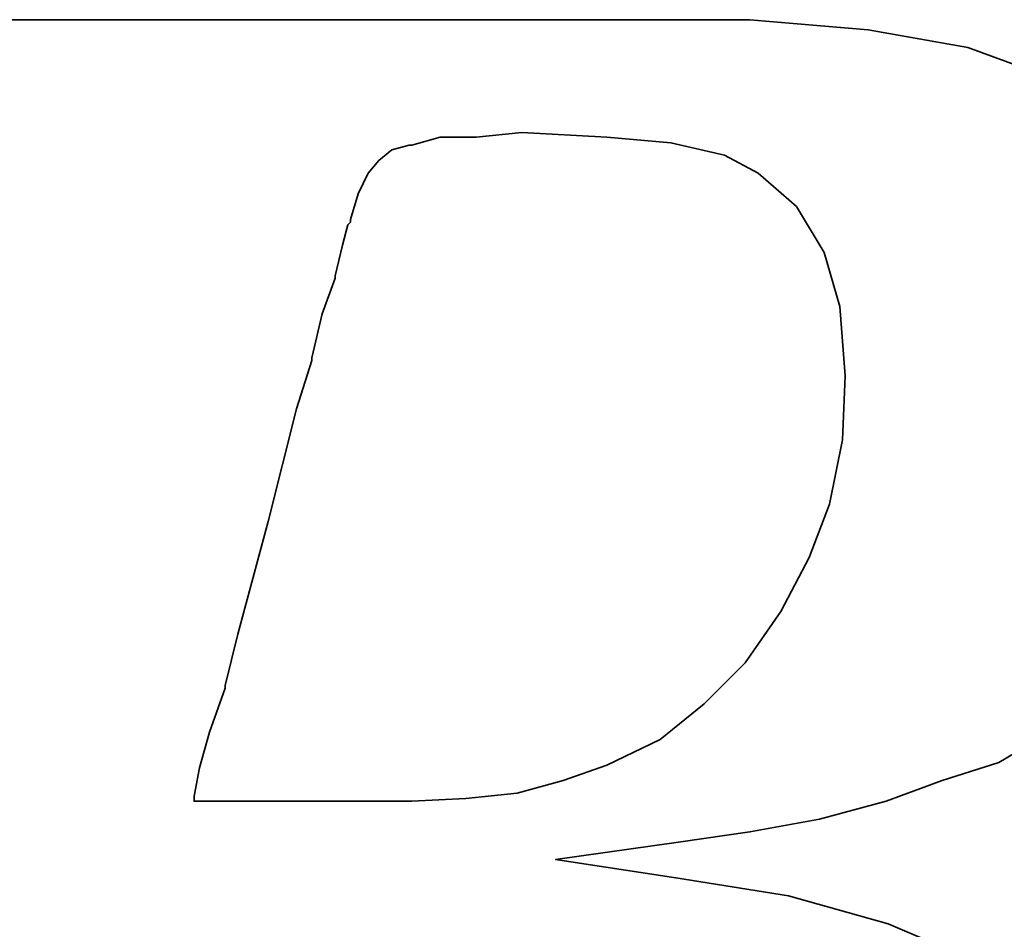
# Model space of a CAD drawing. Header units: inches. Extents: x 14 to 257, y 35 to 186.
# Tile 27 of 44: x 212.37 to 213.68, y 112.39 to 113.59. Entities that reach past the tile are written whole.
import ezdxf

# ---------------------------------------------------------------- set-up
doc = ezdxf.new("R2010")
doc.units = ezdxf.units.IN
doc.header["$LTSCALE"] = 0.25
doc.layers.add('DIM', color=4, linetype='Continuous')
doc.layers.add('layer 1', color=7, linetype='Continuous')

# ---------------------------------------------------------------- blocks, each defined once
blk = doc.blocks.new('TBI MOTION logo(完整正式版)')
at = {"layer": 'layer 1', "color": 22, "lineweight": 35}
for points, knots in [([(-64.65375, -6.86375), (-64.65375, -6.86375), (-64.84375, -7.29625), (-64.84375, -7.29625), (-64.84375, -7.29625), (-64.84375, -7.29625), (-64.86875, -7.34375), (-64.86875, -7.34375), (-64.86875, -7.34375), (-64.86875, -7.34375), (-64.86875, -7.36875), (-64.86875, -7.36875), (-64.86875, -7.36875), (-64.86875, -7.36875), (-65.15375, -7.65375), (-65.15375, -7.65375), (-65.15375, -7.65375), (-65.15375, -7.65375), (-65.17875, -7.65375), (-65.17875, -7.65375), (-65.17875, -7.65375), (-65.17875, -7.65375), (-65.20375, -7.67875), (-65.20375, -7.67875), (-65.20375, -7.67875), (-65.20375, -7.67875), (-65.58875, -7.87125), (-65.58875, -7.87125), (-65.58875, -7.87125), (-65.58875, -7.87125), (-65.63375, -7.87125), (-65.63375, -7.87125), (-65.63375, -7.87125), (-65.63375, -7.87125), (-65.65875, -7.89375), (-65.65875, -7.89375), (-65.65875, -7.89375), (-65.65875, -7.89375), (-66.09375, -7.94375), (-66.09375, -7.94375), (-66.09375, -7.94375), (-66.09375, -7.94375), (-66.11375, -7.94375), (-66.11375, -7.94375), (-66.11375, -7.94375), (-66.11375, -7.94375), (-66.16375, -7.94375), (-66.16375, -7.94375), (-66.16375, -7.94375), (-66.16375, -7.94375), (-66.30875, -7.94375), (-66.30875, -7.94375), (-66.30875, -7.94375), (-66.30875, -7.94375), (-66.69375, -7.94375), (-66.69375, -7.94375), (-66.69375, -7.94375), (-66.69375, -7.94375), (-67.07375, -7.94375), (-67.07375, -7.94375), (-67.07375, -7.94375), (-67.07375, -7.94375), (-67.12375, -7.94375), (-67.12375, -7.94375), (-67.12375, -7.94375), (-67.12375, -7.94375), (-67.12375, -7.96625), (-67.12375, -7.96625), (-67.12375, -7.96625), (-67.12375, -7.96625), (-67.14875, -7.99125), (-67.14875, -7.99125), (-67.14875, -7.99125), (-67.14875, -7.99125), (-67.24375, -8.34875), (-67.24375, -8.34875), (-67.24375, -8.34875), (-67.24375, -8.34875), (-67.31375, -8.68625), (-67.31375, -8.68625), (-67.31375, -8.68625), (-67.31375, -8.68625), (-67.26875, -8.68625), (-67.26875, -8.68625), (-67.26875, -8.68625), (-67.26875, -8.68625), (-67.07375, -8.68625), (-67.07375, -8.68625), (-67.07375, -8.68625), (-67.07375, -8.68625), (-66.54875, -8.68625), (-66.54875, -8.68625), (-66.54875, -8.68625), (-66.54875, -8.68625), (-65.82625, -8.68625), (-65.82625, -8.68625), (-65.82625, -8.68625), (-65.82625, -8.68625), (-65.01375, -8.68625), (-65.01375, -8.68625), (-65.01375, -8.68625), (-65.01375, -8.68625), (-64.05375, -8.68625), (-64.05375, -8.68625), (-64.05375, -8.68625), (-64.05375, -8.68625), (-62.08375, -8.68625), (-62.08375, -8.68625), (-62.08375, -8.68625), (-62.08375, -8.68625), (-60.06875, -8.68625), (-60.06875, -8.68625), (-60.06875, -8.68625), (-60.06875, -8.68625), (-59.10875, -8.68625), (-59.10875, -8.68625), (-59.10875, -8.68625), (-59.10875, -8.68625), (-58.29375, -8.68625), (-58.29375, -8.68625), (-58.29375, -8.68625), (-58.29375, -8.68625), (-57.57375, -8.68625), (-57.57375, -8.68625), (-57.57375, -8.68625), (-57.57375, -8.68625), (-57.04875, -8.68625), (-57.04875, -8.68625), (-57.04875, -8.68625), (-57.04875, -8.68625), (-56.85375, -8.68625), (-56.85375, -8.68625), (-56.85375, -8.68625), (-56.85375, -8.68625), (-56.70875, -8.68625), (-56.70875, -8.68625), (-56.70875, -8.68625), (-56.70875, -8.68625), (-56.61375, -8.68625), (-56.61375, -8.68625), (-56.61375, -8.68625), (-56.61375, -8.68625), (-56.56875, -8.68625), (-56.56875, -8.68625), (-56.56875, -8.68625), (-56.56875, -8.68625), (-55.65375, -8.63875), (-55.65375, -8.63875), (-55.65375, -8.63875), (-55.65375, -8.63875), (-54.76875, -8.51875), (-54.76875, -8.51875), (-54.76875, -8.51875), (-54.76875, -8.51875), (-53.90375, -8.30375), (-53.90375, -8.30375), (-53.90375, -8.30375), (-53.90375, -8.30375), (-53.08875, -8.03875), (-53.08875, -8.03875), (-53.08875, -8.03875), (-53.08875, -8.03875), (-52.34375, -7.65375), (-52.34375, -7.65375), (-52.34375, -7.65375), (-52.34375, -7.65375), (-51.69875, -7.29625), (-51.69875, -7.29625), (-51.69875, -7.29625), (-51.69875, -7.29625), (-51.21875, -6.91125), (-51.21875, -6.91125), (-51.21875, -6.91125), (-51.21875, -6.91125), (-50.83375, -6.50375), (-50.83375, -6.50375), (-50.83375, -6.50375), (-50.83375, -6.50375), (-50.44875, -5.94875), (-50.44875, -5.94875), (-50.44875, -5.94875), (-50.44875, -5.94875), (-50.13875, -5.30375), (-50.13875, -5.30375), (-50.13875, -5.30375), (-50.13875, -5.30375), (-49.99375, -4.65375), (-49.99375, -4.65375), (-49.99375, -4.65375), (-49.99375, -4.65375), (-49.92375, -3.98375), (-49.92375, -3.98375), (-49.92375, -3.98375), (-49.92375, -3.98375), (-49.99375, -3.19374), (-49.99375, -3.19374), (-49.99375, -3.19374), (-49.99375, -3.19374), (-50.23374, -2.44874), (-50.23374, -2.44874), (-50.23374, -2.44874), (-50.23374, -2.44874), (-50.59375, -1.87374), (-50.59375, -1.87374), (-50.59375, -1.87374), (-50.59375, -1.87374), (-51.09875, -1.31874), (-51.09875, -1.31874), (-51.09875, -1.31874), (-51.09875, -1.31874), (-51.74375, -0.81875), (-51.74375, -0.81875), (-51.74375, -0.81875), (-51.74375, -0.81875), (-52.53875, -0.48125), (-52.53875, -0.48125), (-52.53875, -0.48125), (-52.53875, -0.48125), (-53.47375, -0.21875), (-53.47375, -0.21875), (-53.47375, -0.21875), (-53.47375, -0.21875), (-54.52875, -0.04874), (-54.52875, -0.04874), (-54.52875, -0.04874), (-54.52875, -0.04874), (-55.65375, 0.12125), (-55.65375, 0.12125), (-55.65375, 0.12125), (-55.65375, 0.12125), (-54.50375, 0.28624), (-54.50375, 0.28624), (-54.50375, 0.28624), (-54.50375, 0.28624), (-53.83375, 0.38124), (-53.83375, 0.38124), (-53.83375, 0.38124), (-53.83375, 0.38124), (-53.18375, 0.50125), (-53.18375, 0.50125), (-53.18375, 0.50125), (-53.18375, 0.50125), (-52.55875, 0.66874), (-52.55875, 0.66874), (-52.55875, 0.66874), (-52.55875, 0.66874), (-52.03375, 0.86124), (-52.03375, 0.86124), (-52.03375, 0.86124), (-52.03375, 0.86124), (-51.50374, 1.03124), (-51.50374, 1.03124), (-51.50374, 1.03124), (-51.50374, 1.03124), (-51.09875, 1.27125), (-51.09875, 1.27125), (-51.09875, 1.27125), (-51.09875, 1.27125), (-50.71375, 1.48624), (-50.71375, 1.48624), (-50.71375, 1.48624), (-50.71375, 1.48624), (-50.37625, 1.77625), (-50.37625, 1.77625), (-50.37625, 1.77625), (-50.37625, 1.77625), (-49.82375, 2.37625), (-49.82375, 2.37625), (-49.82375, 2.37625), (-49.82375, 2.37625), (-49.41875, 2.99625), (-49.41875, 2.99625), (-49.41875, 2.99625), (-49.41875, 2.99625), (-49.22375, 3.76625), (-49.22375, 3.76625), (-49.22375, 3.76625), (-49.22375, 3.76625), (-49.15375, 4.50874), (-49.15375, 4.50874), (-49.15375, 4.50874), (-49.15375, 4.50874), (-49.20375, 5.25125), (-49.20375, 5.25125), (-49.20375, 5.25125), (-49.20375, 5.25125), (-49.41875, 5.92625), (-49.41875, 5.92625), (-49.41875, 5.92625), (-49.41875, 5.92625), (-49.77875, 6.47625), (-49.77875, 6.47625), (-49.77875, 6.47625), (-49.77875, 6.47625), (-50.33125, 7.02624), (-50.33125, 7.02624), (-50.33125, 7.02624), (-50.33125, 7.02624), (-51.00125, 7.43625), (-51.00125, 7.43625), (-51.00125, 7.43625), (-51.00125, 7.43625), (-51.79375, 7.72625), (-51.79375, 7.72625), (-51.79375, 7.72625), (-51.79375, 7.72625), (-52.72875, 7.89124), (-52.72875, 7.89124), (-52.72875, 7.89124), (-52.72875, 7.89124), (-53.83375, 7.98625), (-53.83375, 7.98625), (-53.83375, 7.98625), (-53.83375, 7.98625), (-53.92875, 7.98625), (-53.92875, 7.98625), (-53.92875, 7.98625), (-53.92875, 7.98625), (-54.26375, 7.98625), (-54.26375, 7.98625), (-54.26375, 7.98625), (-54.26375, 7.98625), (-54.74375, 7.98625), (-54.74375, 7.98625), (-54.74375, 7.98625), (-54.74375, 7.98625), (-55.36875, 7.98625), (-55.36875, 7.98625), (-55.36875, 7.98625), (-55.36875, 7.98625), (-56.13375, 7.98625), (-56.13375, 7.98625), (-56.13375, 7.98625), (-56.13375, 7.98625), (-56.94875, 7.98625), (-56.94875, 7.98625), (-56.94875, 7.98625), (-56.94875, 7.98625), (-58.77625, 7.98625), (-58.77625, 7.98625), (-58.77625, 7.98625), (-58.77625, 7.98625), (-60.59875, 7.98625), (-60.59875, 7.98625), (-60.59875, 7.98625), (-60.59875, 7.98625), (-61.41375, 7.98625), (-61.41375, 7.98625), (-61.41375, 7.98625), (-61.41375, 7.98625), (-62.17875, 7.98625), (-62.17875, 7.98625), (-62.17875, 7.98625), (-62.17875, 7.98625), (-62.80375, 7.98625), (-62.80375, 7.98625), (-62.80375, 7.98625), (-62.80375, 7.98625), (-63.30625, 7.98625), (-63.30625, 7.98625), (-63.30625, 7.98625), (-63.30625, 7.98625), (-63.57375, 7.98625), (-63.57375, 7.98625), (-63.57375, 7.98625), (-63.57375, 7.98625), (-63.57375, 7.96375), (-63.57375, 7.96375), (-63.57375, 7.96375), (-63.57375, 7.96375), (-63.59875, 7.94125), (-63.59875, 7.94125), (-63.59875, 7.94125), (-63.59875, 7.94125), (-63.69375, 7.55625), (-63.69375, 7.55625), (-63.69375, 7.55625), (-63.69375, 7.55625), (-63.76375, 7.24624), (-63.76375, 7.24624), (-63.76375, 7.24624), (-63.76375, 7.24624), (-63.23875, 7.24624), (-63.23875, 7.24624), (-63.23875, 7.24624), (-63.23875, 7.24624), (-62.75875, 7.24624), (-62.75875, 7.24624), (-62.75875, 7.24624), (-62.75875, 7.24624), (-62.61125, 7.24624), (-62.61125, 7.24624), (-62.61125, 7.24624), (-62.61125, 7.24624), (-62.56625, 7.24624), (-62.56625, 7.24624), (-62.56625, 7.24624), (-62.56625, 7.24624), (-62.22875, 7.24624), (-62.22875, 7.24624), (-62.22875, 7.24624), (-62.22875, 7.24624), (-62.20375, 7.24624), (-62.20375, 7.24624), (-62.20375, 7.24624), (-62.20375, 7.24624), (-62.17875, 7.21875), (-62.17875, 7.21875), (-62.17875, 7.21875), (-62.17875, 7.21875), (-61.96375, 7.17125), (-61.96375, 7.17125), (-61.96375, 7.17125), (-61.96375, 7.17125), (-61.72375, 7.12624), (-61.72375, 7.12624), (-61.72375, 7.12624), (-61.72375, 7.12624), (-61.70375, 7.12624), (-61.70375, 7.12624), (-61.70375, 7.12624), (-61.70375, 7.12624), (-61.55875, 7.07624), (-61.55875, 7.07624), (-61.55875, 7.07624), (-61.55875, 7.07624), (-61.50875, 7.07624), (-61.50875, 7.07624), (-61.50875, 7.07624), (-61.50875, 7.07624), (-61.48375, 7.02624), (-61.48375, 7.02624), (-61.48375, 7.02624), (-61.48375, 7.02624), (-61.31875, 6.83375), (-61.31875, 6.83375), (-61.31875, 6.83375), (-61.31875, 6.83375), (-61.29375, 6.81125), (-61.29375, 6.81125), (-61.29375, 6.81125), (-61.29375, 6.81125), (-61.29375, 6.78625), (-61.29375, 6.78625), (-61.29375, 6.78625), (-61.29375, 6.78625), (-61.19875, 6.50124), (-61.19875, 6.50124), (-61.19875, 6.50124), (-61.19875, 6.50124), (-61.17375, 6.45124), (-61.17375, 6.45124), (-61.17375, 6.45124), (-61.17375, 6.45124), (-61.19875, 6.40625), (-61.19875, 6.40625), (-61.19875, 6.40625), (-61.19875, 6.40625), (-61.26875, 5.99624), (-61.26875, 5.99624), (-61.26875, 5.99624), (-61.26875, 5.99624), (-61.26875, 5.85125), (-61.26875, 5.85125), (-61.26875, 5.85125), (-61.26875, 5.85125), (-61.26875, 5.82625), (-61.26875, 5.82625), (-61.26875, 5.82625), (-61.26875, 5.82625), (-61.29375, 5.80625), (-61.29375, 5.80625), (-61.29375, 5.80625), (-61.29375, 5.80625), (-61.34125, 5.66125), (-61.34125, 5.66125), (-61.34125, 5.66125), (-61.34125, 5.66125), (-61.41375, 5.44625), (-61.41375, 5.44625), (-61.41375, 5.44625), (-61.41375, 5.44625), (-61.48375, 5.15625), (-61.48375, 5.15625), (-61.48375, 5.15625), (-61.48375, 5.15625), (-61.58375, 4.82124), (-61.58375, 4.82124), (-61.58375, 4.82124), (-61.58375, 4.82124), (-61.79875, 4.00375), (-61.79875, 4.00375), (-61.79875, 4.00375), (-61.79875, 4.00375), (-62.05875, 2.99625), (-62.05875, 2.99625), (-62.05875, 2.99625), (-62.05875, 2.99625), (-62.34875, 1.91625), (-62.34875, 1.91625), (-62.34875, 1.91625), (-62.34875, 1.91625), (-62.97375, -0.41124), (-62.97375, -0.41124), (-62.97375, -0.41124), (-62.97375, -0.41124), (-63.59875, -2.75875), (-63.59875, -2.75875), (-63.59875, -2.75875), (-63.59875, -2.75875), (-63.88375, -3.86374), (-63.88375, -3.86374), (-63.88375, -3.86374), (-63.88375, -3.86374), (-64.14875, -4.82374), (-64.14875, -4.82374), (-64.14875, -4.82374), (-64.14875, -4.82374), (-64.36375, -5.64125), (-64.36375, -5.64125), (-64.36375, -5.64125), (-64.36375, -5.64125), (-64.43625, -5.97625), (-64.43625, -5.97625), (-64.43625, -5.97625), (-64.43625, -5.97625), (-64.50875, -6.28625), (-64.50875, -6.28625), (-64.50875, -6.28625), (-64.50875, -6.28625), (-64.50875, -6.30875), (-64.50875, -6.30875), (-64.50875, -6.30875), (-64.50875, -6.30875), (-64.57875, -6.50375), (-64.57875, -6.50375), (-64.57875, -6.50375), (-64.57875, -6.50375), (-64.62875, -6.69625), (-64.62875, -6.69625), (-64.62875, -6.69625), (-64.62875, -6.69625), (-64.62875, -6.76875), (-64.62875, -6.76875), (-64.62875, -6.76875), (-64.62875, -6.76875), (-64.62875, -6.81375), (-64.62875, -6.81375), (-64.62875, -6.81375), (-64.62875, -6.81375), (-64.62875, -6.83875), (-64.62875, -6.83875), (-64.62875, -6.83875), (-64.62875, -6.83875), (-64.65375, -6.86375), (-64.65375, -6.86375)], [0, 0, 0, 0, 0.0071942, 0.0071942, 0.0071942, 0.0071942, 0.0143885, 0.0143885, 0.0143885, 0.0143885, 0.0215827, 0.0215827, 0.0215827, 0.0215827, 0.028777, 0.028777, 0.028777, 0.028777, 0.0359712, 0.0359712, 0.0359712, 0.0359712, 0.0431655, 0.0431655, 0.0431655, 0.0431655, 0.0503597, 0.0503597, 0.0503597, 0.0503597, 0.057554, 0.057554, 0.057554, 0.057554, 0.0647482, 0.0647482, 0.0647482, 0.0647482, 0.0719424, 0.0719424, 0.0719424, 0.0719424, 0.0791367, 0.0791367, 0.0791367, 0.0791367, 0.0863309, 0.0863309, 0.0863309, 0.0863309, 0.0935252, 0.0935252, 0.0935252, 0.0935252, 0.1007194, 0.1007194, 0.1007194, 0.1007194, 0.1079137, 0.1079137, 0.1079137, 0.1079137, 0.1151079, 0.1151079, 0.1151079, 0.1151079, 0.1223022, 0.1223022, 0.1223022, 0.1223022, 0.1294964, 0.1294964, 0.1294964, 0.1294964, 0.1366906, 0.1366906, 0.1366906, 0.1366906, 0.1438849, 0.1438849, 0.1438849, 0.1438849, 0.1510791, 0.1510791, 0.1510791, 0.1510791, 0.1582734, 0.1582734, 0.1582734, 0.1582734, 0.1654676, 0.1654676, 0.1654676, 0.1654676, 0.1726619, 0.1726619, 0.1726619, 0.1726619, 0.1798561, 0.1798561, 0.1798561, 0.1798561, 0.1870504, 0.1870504, 0.1870504, 0.1870504, 0.1942446, 0.1942446, 0.1942446, 0.1942446, 0.2014388, 0.2014388, 0.2014388, 0.2014388, 0.2086331, 0.2086331, 0.2086331, 0.2086331, 0.2158273, 0.2158273, 0.2158273, 0.2158273, 0.2230216, 0.2230216, 0.2230216, 0.2230216, 0.2302158, 0.2302158, 0.2302158, 0.2302158, 0.2374101, 0.2374101, 0.2374101, 0.2374101, 0.2446043, 0.2446043, 0.2446043, 0.2446043, 0.2517986, 0.2517986, 0.2517986, 0.2517986, 0.2589928, 0.2589928, 0.2589928, 0.2589928, 0.2661871, 0.2661871, 0.2661871, 0.2661871, 0.2733813, 0.2733813, 0.2733813, 0.2733813, 0.2805755, 0.2805755, 0.2805755, 0.2805755, 0.2877698, 0.2877698, 0.2877698, 0.2877698, 0.294964, 0.294964, 0.294964, 0.294964, 0.3021583, 0.3021583, 0.3021583, 0.3021583, 0.3093525, 0.3093525, 0.3093525, 0.3093525, 0.3165468, 0.3165468, 0.3165468, 0.3165468, 0.323741, 0.323741, 0.323741, 0.323741, 0.3309353, 0.3309353, 0.3309353, 0.3309353, 0.3381295, 0.3381295, 0.3381295, 0.3381295, 0.3453237, 0.3453237, 0.3453237, 0.3453237, 0.352518, 0.352518, 0.352518, 0.352518, 0.3597122, 0.3597122, 0.3597122, 0.3597122, 0.3669065, 0.3669065, 0.3669065, 0.3669065, 0.3741007, 0.3741007, 0.3741007, 0.3741007, 0.381295, 0.381295, 0.381295, 0.381295, 0.3884892, 0.3884892, 0.3884892, 0.3884892, 0.3956835, 0.3956835, 0.3956835, 0.3956835, 0.4028777, 0.4028777, 0.4028777, 0.4028777, 0.4100719, 0.4100719, 0.4100719, 0.4100719, 0.4172662, 0.4172662, 0.4172662, 0.4172662, 0.4244604, 0.4244604, 0.4244604, 0.4244604, 0.4316547, 0.4316547, 0.4316547, 0.4316547, 0.4388489, 0.4388489, 0.4388489, 0.4388489, 0.4460432, 0.4460432, 0.4460432, 0.4460432, 0.4532374, 0.4532374, 0.4532374, 0.4532374, 0.4604317, 0.4604317, 0.4604317, 0.4604317, 0.4676259, 0.4676259, 0.4676259, 0.4676259, 0.4748201, 0.4748201, 0.4748201, 0.4748201, 0.4820144, 0.4820144, 0.4820144, 0.4820144, 0.4892086, 0.4892086, 0.4892086, 0.4892086, 0.4964029, 0.4964029, 0.4964029, 0.4964029, 0.5035971, 0.5035971, 0.5035971, 0.5035971, 0.5107914, 0.5107914, 0.5107914, 0.5107914, 0.5179856, 0.5179856, 0.5179856, 0.5179856, 0.5251799, 0.5251799, 0.5251799, 0.5251799, 0.5323741, 0.5323741, 0.5323741, 0.5323741, 0.5395683, 0.5395683, 0.5395683, 0.5395683, 0.5467626, 0.5467626, 0.5467626, 0.5467626, 0.5539568, 0.5539568, 0.5539568, 0.5539568, 0.5611511, 0.5611511, 0.5611511, 0.5611511, 0.5683453, 0.5683453, 0.5683453, 0.5683453, 0.5755396, 0.5755396, 0.5755396, 0.5755396, 0.5827338, 0.5827338, 0.5827338, 0.5827338, 0.5899281, 0.5899281, 0.5899281, 0.5899281, 0.5971223, 0.5971223, 0.5971223, 0.5971223, 0.6043165, 0.6043165, 0.6043165, 0.6043165, 0.6115108, 0.6115108, 0.6115108, 0.6115108, 0.618705, 0.618705, 0.618705, 0.618705, 0.6258993, 0.6258993, 0.6258993, 0.6258993, 0.6330935, 0.6330935, 0.6330935, 0.6330935, 0.6402878, 0.6402878, 0.6402878, 0.6402878, 0.647482, 0.647482, 0.647482, 0.647482, 0.6546763, 0.6546763, 0.6546763, 0.6546763, 0.6618705, 0.6618705, 0.6618705, 0.6618705, 0.6690647, 0.6690647, 0.6690647, 0.6690647, 0.676259, 0.676259, 0.676259, 0.676259, 0.6834532, 0.6834532, 0.6834532, 0.6834532, 0.6906475, 0.6906475, 0.6906475, 0.6906475, 0.6978417, 0.6978417, 0.6978417, 0.6978417, 0.705036, 0.705036, 0.705036, 0.705036, 0.7122302, 0.7122302, 0.7122302, 0.7122302, 0.7194245, 0.7194245, 0.7194245, 0.7194245, 0.7266187, 0.7266187, 0.7266187, 0.7266187, 0.7338129, 0.7338129, 0.7338129, 0.7338129, 0.7410072, 0.7410072, 0.7410072, 0.7410072, 0.7482014, 0.7482014, 0.7482014, 0.7482014, 0.7553957, 0.7553957, 0.7553957, 0.7553957, 0.7625899, 0.7625899, 0.7625899, 0.7625899, 0.7697842, 0.7697842, 0.7697842, 0.7697842, 0.7769784, 0.7769784, 0.7769784, 0.7769784, 0.7841727, 0.7841727, 0.7841727, 0.7841727, 0.7913669, 0.7913669, 0.7913669, 0.7913669, 0.7985612, 0.7985612, 0.7985612, 0.7985612, 0.8057554, 0.8057554, 0.8057554, 0.8057554, 0.8129496, 0.8129496, 0.8129496, 0.8129496, 0.8201439, 0.8201439, 0.8201439, 0.8201439, 0.8273381, 0.8273381, 0.8273381, 0.8273381, 0.8345324, 0.8345324, 0.8345324, 0.8345324, 0.8417266, 0.8417266, 0.8417266, 0.8417266, 0.8489209, 0.8489209, 0.8489209, 0.8489209, 0.8561151, 0.8561151, 0.8561151, 0.8561151, 0.8633094, 0.8633094, 0.8633094, 0.8633094, 0.8705036, 0.8705036, 0.8705036, 0.8705036, 0.8776978, 0.8776978, 0.8776978, 0.8776978, 0.8848921, 0.8848921, 0.8848921, 0.8848921, 0.8920863, 0.8920863, 0.8920863, 0.8920863, 0.8992806, 0.8992806, 0.8992806, 0.8992806, 0.9064748, 0.9064748, 0.9064748, 0.9064748, 0.9136691, 0.9136691, 0.9136691, 0.9136691, 0.9208633, 0.9208633, 0.9208633, 0.9208633, 0.9280576, 0.9280576, 0.9280576, 0.9280576, 0.9352518, 0.9352518, 0.9352518, 0.9352518, 0.942446, 0.942446, 0.942446, 0.942446, 0.9496403, 0.9496403, 0.9496403, 0.9496403, 0.9568345, 0.9568345, 0.9568345, 0.9568345, 0.9640288, 0.9640288, 0.9640288, 0.9640288, 0.971223, 0.971223, 0.971223, 0.971223, 0.9784173, 0.9784173, 0.9784173, 0.9784173, 0.9856115, 0.9856115, 0.9856115, 0.9856115, 0.9928058, 0.9928058, 0.9928058, 0.9928058, 1, 1, 1, 1]), ([(-57.50375, 6.35625), (-57.50375, 6.35625), (-57.57375, 6.11625), (-57.57375, 6.11625), (-57.57375, 6.11625), (-57.57375, 6.11625), (-57.57375, 6.09125), (-57.57375, 6.09125), (-57.57375, 6.09125), (-57.57375, 6.09125), (-57.59875, 6.06625), (-57.59875, 6.06625), (-57.59875, 6.06625), (-57.59875, 6.06625), (-57.64875, 5.87625), (-57.64875, 5.87625), (-57.64875, 5.87625), (-57.64875, 5.87625), (-57.71875, 5.58875), (-57.71875, 5.58875), (-57.71875, 5.58875), (-57.71875, 5.58875), (-57.71875, 5.56625), (-57.71875, 5.56625), (-57.71875, 5.56625), (-57.71875, 5.56625), (-57.83875, 5.23125), (-57.83875, 5.23125), (-57.83875, 5.23125), (-57.83875, 5.23125), (-57.93625, 4.82124), (-57.93625, 4.82124), (-57.93625, 4.82124), (-57.93625, 4.82124), (-57.93625, 4.79624), (-57.93625, 4.79624), (-57.93625, 4.79624), (-57.93625, 4.79624), (-58.07875, 4.34125), (-58.07875, 4.34125), (-58.07875, 4.34125), (-58.07875, 4.34125), (-58.34375, 3.28625), (-58.34375, 3.28625), (-58.34375, 3.28625), (-58.34375, 3.28625), (-58.62875, 2.23124), (-58.62875, 2.23124), (-58.62875, 2.23124), (-58.62875, 2.23124), (-58.74875, 1.75125), (-58.74875, 1.75125), (-58.74875, 1.75125), (-58.74875, 1.75125), (-58.74875, 1.72625), (-58.74875, 1.72625), (-58.74875, 1.72625), (-58.74875, 1.72625), (-58.89375, 1.31625), (-58.89375, 1.31625), (-58.89375, 1.31625), (-58.89375, 1.31625), (-58.98875, 0.98124), (-58.98875, 0.98124), (-58.98875, 0.98124), (-58.98875, 0.98124), (-59.03875, 0.71625), (-59.03875, 0.71625), (-59.03875, 0.71625), (-59.03875, 0.71625), (-59.03875, 0.66874), (-59.03875, 0.66874), (-59.03875, 0.66874), (-59.03875, 0.66874), (-58.91875, 0.66874), (-58.91875, 0.66874), (-58.91875, 0.66874), (-58.91875, 0.66874), (-58.53375, 0.66874), (-58.53375, 0.66874), (-58.53375, 0.66874), (-58.53375, 0.66874), (-58.10375, 0.66874), (-58.10375, 0.66874), (-58.10375, 0.66874), (-58.10375, 0.66874), (-57.66875, 0.66874), (-57.66875, 0.66874), (-57.66875, 0.66874), (-57.66875, 0.66874), (-57.33375, 0.66874), (-57.33375, 0.66874), (-57.33375, 0.66874), (-57.33375, 0.66874), (-57.09375, 0.66874), (-57.09375, 0.66874), (-57.09375, 0.66874), (-57.09375, 0.66874), (-56.99875, 0.66874), (-56.99875, 0.66874), (-56.99875, 0.66874), (-56.99875, 0.66874), (-56.49375, 0.69374), (-56.49375, 0.69374), (-56.49375, 0.69374), (-56.49375, 0.69374), (-56.01375, 0.74374), (-56.01375, 0.74374), (-56.01375, 0.74374), (-56.01375, 0.74374), (-55.58375, 0.86124), (-55.58375, 0.86124), (-55.58375, 0.86124), (-55.58375, 0.86124), (-55.17375, 1.00624), (-55.17375, 1.00624), (-55.17375, 1.00624), (-55.17375, 1.00624), (-54.67375, 1.24625), (-54.67375, 1.24625), (-54.67375, 1.24625), (-54.67375, 1.24625), (-54.26375, 1.58124), (-54.26375, 1.58124), (-54.26375, 1.58124), (-54.26375, 1.58124), (-53.87875, 1.96374), (-53.87875, 1.96374), (-53.87875, 1.96374), (-53.87875, 1.96374), (-53.54375, 2.44625), (-53.54375, 2.44625), (-53.54375, 2.44625), (-53.54375, 2.44625), (-53.27875, 2.95125), (-53.27875, 2.95125), (-53.27875, 2.95125), (-53.27875, 2.95125), (-53.08875, 3.45124), (-53.08875, 3.45124), (-53.08875, 3.45124), (-53.08875, 3.45124), (-52.96875, 4.05124), (-52.96875, 4.05124), (-52.96875, 4.05124), (-52.96875, 4.05124), (-52.94375, 4.65125), (-52.94375, 4.65125), (-52.94375, 4.65125), (-52.94375, 4.65125), (-52.99375, 5.30125), (-52.99375, 5.30125), (-52.99375, 5.30125), (-52.99375, 5.30125), (-53.13875, 5.80625), (-53.13875, 5.80625), (-53.13875, 5.80625), (-53.13875, 5.80625), (-53.39875, 6.23625), (-53.39875, 6.23625), (-53.39875, 6.23625), (-53.39875, 6.23625), (-53.75875, 6.54875), (-53.75875, 6.54875), (-53.75875, 6.54875), (-53.75875, 6.54875), (-54.07375, 6.71625), (-54.07375, 6.71625), (-54.07375, 6.71625), (-54.07375, 6.71625), (-54.57375, 6.83375), (-54.57375, 6.83375), (-54.57375, 6.83375), (-54.57375, 6.83375), (-55.17375, 6.88625), (-55.17375, 6.88625), (-55.17375, 6.88625), (-55.17375, 6.88625), (-55.96875, 6.93125), (-55.96875, 6.93125), (-55.96875, 6.93125), (-55.96875, 6.93125), (-56.39875, 6.88625), (-56.39875, 6.88625), (-56.39875, 6.88625), (-56.39875, 6.88625), (-56.42125, 6.88625), (-56.42125, 6.88625), (-56.42125, 6.88625), (-56.42125, 6.88625), (-56.73375, 6.88625), (-56.73375, 6.88625), (-56.73375, 6.88625), (-56.73375, 6.88625), (-56.99875, 6.81125), (-56.99875, 6.81125), (-56.99875, 6.81125), (-56.99875, 6.81125), (-57.02375, 6.81125), (-57.02375, 6.81125), (-57.02375, 6.81125), (-57.02375, 6.81125), (-57.18875, 6.76625), (-57.18875, 6.76625), (-57.18875, 6.76625), (-57.18875, 6.76625), (-57.30875, 6.66625), (-57.30875, 6.66625), (-57.30875, 6.66625), (-57.30875, 6.66625), (-57.40875, 6.54875), (-57.40875, 6.54875), (-57.40875, 6.54875), (-57.40875, 6.54875), (-57.50375, 6.35625), (-57.50375, 6.35625)], [0, 0, 0, 0, 0.0185185, 0.0185185, 0.0185185, 0.0185185, 0.037037, 0.037037, 0.037037, 0.037037, 0.0555556, 0.0555556, 0.0555556, 0.0555556, 0.0740741, 0.0740741, 0.0740741, 0.0740741, 0.0925926, 0.0925926, 0.0925926, 0.0925926, 0.1111111, 0.1111111, 0.1111111, 0.1111111, 0.1296296, 0.1296296, 0.1296296, 0.1296296, 0.1481481, 0.1481481, 0.1481481, 0.1481481, 0.1666667, 0.1666667, 0.1666667, 0.1666667, 0.1851852, 0.1851852, 0.1851852, 0.1851852, 0.2037037, 0.2037037, 0.2037037, 0.2037037, 0.2222222, 0.2222222, 0.2222222, 0.2222222, 0.2407407, 0.2407407, 0.2407407, 0.2407407, 0.2592593, 0.2592593, 0.2592593, 0.2592593, 0.2777778, 0.2777778, 0.2777778, 0.2777778, 0.2962963, 0.2962963, 0.2962963, 0.2962963, 0.3148148, 0.3148148, 0.3148148, 0.3148148, 0.3333333, 0.3333333, 0.3333333, 0.3333333, 0.3518519, 0.3518519, 0.3518519, 0.3518519, 0.3703704, 0.3703704, 0.3703704, 0.3703704, 0.3888889, 0.3888889, 0.3888889, 0.3888889, 0.4074074, 0.4074074, 0.4074074, 0.4074074, 0.4259259, 0.4259259, 0.4259259, 0.4259259, 0.4444444, 0.4444444, 0.4444444, 0.4444444, 0.462963, 0.462963, 0.462963, 0.462963, 0.4814815, 0.4814815, 0.4814815, 0.4814815, 0.5, 0.5, 0.5, 0.5, 0.5185185, 0.5185185, 0.5185185, 0.5185185, 0.537037, 0.537037, 0.537037, 0.537037, 0.5555556, 0.5555556, 0.5555556, 0.5555556, 0.5740741, 0.5740741, 0.5740741, 0.5740741, 0.5925926, 0.5925926, 0.5925926, 0.5925926, 0.6111111, 0.6111111, 0.6111111, 0.6111111, 0.6296296, 0.6296296, 0.6296296, 0.6296296, 0.6481481, 0.6481481, 0.6481481, 0.6481481, 0.6666667, 0.6666667, 0.6666667, 0.6666667, 0.6851852, 0.6851852, 0.6851852, 0.6851852, 0.7037037, 0.7037037, 0.7037037, 0.7037037, 0.7222222, 0.7222222, 0.7222222, 0.7222222, 0.7407407, 0.7407407, 0.7407407, 0.7407407, 0.7592593, 0.7592593, 0.7592593, 0.7592593, 0.7777778, 0.7777778, 0.7777778, 0.7777778, 0.7962963, 0.7962963, 0.7962963, 0.7962963, 0.8148148, 0.8148148, 0.8148148, 0.8148148, 0.8333333, 0.8333333, 0.8333333, 0.8333333, 0.8518519, 0.8518519, 0.8518519, 0.8518519, 0.8703704, 0.8703704, 0.8703704, 0.8703704, 0.8888889, 0.8888889, 0.8888889, 0.8888889, 0.9074074, 0.9074074, 0.9074074, 0.9074074, 0.9259259, 0.9259259, 0.9259259, 0.9259259, 0.9444444, 0.9444444, 0.9444444, 0.9444444, 0.962963, 0.962963, 0.962963, 0.962963, 0.9814815, 0.9814815, 0.9814815, 0.9814815, 1, 1, 1, 1])]:
    blk.add_open_spline(points, degree=3, knots=knots, dxfattribs=at)

msp = doc.modelspace()

# ---------------------------------------------------------------- block references
at = {"layer": 'DIM', "xscale": 0.141750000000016, "yscale": 0.1417499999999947, "zscale": 0.14175}
msp.add_blockref('TBI MOTION logo(完整正式版)', (220.972, 112.4612), dxfattribs=at)

doc.saveas('drawing.dxf')
